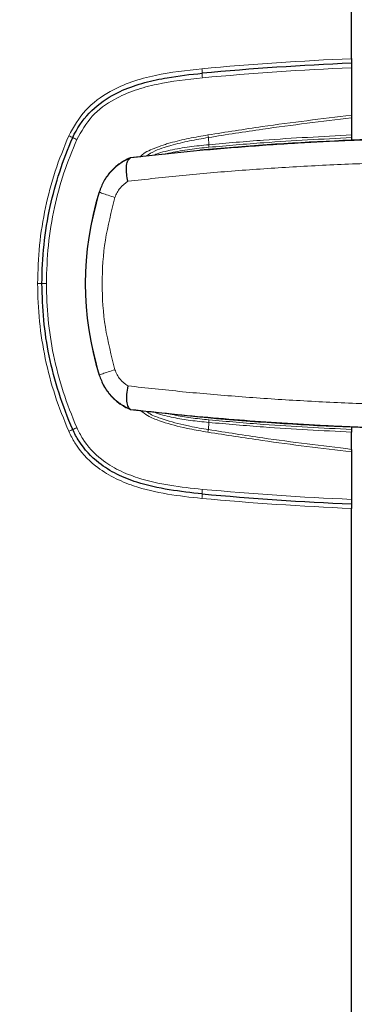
# Model space of a CAD drawing. Header units: millimetres. Extents: x 0 to 4205, y 0 to 2970.
# Tile 54 of 85: x 2038 to 2074, y 1817 to 1926. Entities that reach past the tile are written whole.
import ezdxf

# ---------------------------------------------------------------- set-up
doc = ezdxf.new("R2010")
doc.units = ezdxf.units.MM
doc.header["$LTSCALE"] = 5
doc.styles.add('SLDTEXTSTYLE0', font='TXT', dxfattribs={"width": 0.605})
doc.dimstyles.new('SLDDIMSTYLE0', dxfattribs={"dimtxt": 12.841593, "dimasz": 16.5, "dimexe": 0, "dimexo": 0.0625, "dimgap": 3.210398, "dimtad": 1, "dimdec": 0, "dimrnd": 1e-09, "dimzin": 12, "dimdsep": 46, "dimtxsty": 'SLDTEXTSTYLE0', "dimsah": 1, "dimcen": 0.09, "dimadec": 0, "dimazin": 3, "dimtfac": 1, "dimtdec": 1, "dimtofl": 0, "dimtmove": 0, "dimatfit": 3, "dimfxl": 1, "dimfrac": 2, "dimtolj": 1, "dimtzin": 12, "dimarcsym": 0})

# ---------------------------------------------------------------- blocks, each defined once
blk = doc.blocks.new('_D_7')
at = {"color": 7, "linetype": 'Continuous', "lineweight": 0}
for p, q in [((2163.82, 2742.16), (2159.41, 2742.16)), ((2159.41, 2742.16), (2159.41, 2722.44)), ((2198.12, 2742.16), (2202.53, 2742.16)), ((2202.53, 2742.16), (2202.53, 2722.44)), ((1950.03, 2550.64), (1950.03, 2724.5)), ((2399.56, 1699.78), (2399.56, 2724.5)), ((2159.41, 2722.44), (2163.82, 2722.44)), ((2202.53, 2722.44), (2198.12, 2722.44)), ((1950.03, 2719.5), (2399.56, 2719.5))]:
    blk.add_line(p, q, dxfattribs=at)
at = {"color": 7, "linetype": 'Continuous', "lineweight": 18}
for points in [[(1950.03, 2719.5), (1966.53, 2717), (1966.53, 2722)], [(2399.56, 2719.5), (2383.06, 2722), (2383.06, 2717)]]:
    blk.add_solid(points, dxfattribs=at)
at = {"color": 7, "linetype": 'Continuous', "lineweight": 18, "char_height": 13.229, "attachment_point": 1, "style": 'SLDTEXTSTYLE0'}
for s, insert in [('450', (2166.27, 2762.15)), ('17,7', (2163.82, 2739.49))]:
    blk.add_mtext(s, dxfattribs=dict(at, insert=insert))

msp = doc.modelspace()

# ---------------------------------------------------------------- linework, layer by layer
at = {"color": 7, "linetype": 'Continuous', "lineweight": 25}
for p, q in [((2074.09, 1921.38), (2074.09, 2381.96)), ((2074.09, 1920.38), (2074.09, 1915.16)), ((2074.09, 1914.88), (2074.09, 1912.99)), ((2074.09, 1912.7), (2074.09, 1912.41)), ((2057.39, 1911.3), (2049.74, 1910.48)), ((2049.78, 1910.48), (2049.73, 1910.46)), ((2049.78, 1910.48), (2049.74, 1910.48)), ((2049.78, 1882.85), (2049.73, 1882.88)), ((2049.74, 1882.85), (2057.39, 1882.03)), ((2049.78, 1882.85), (2049.74, 1882.85)), ((2074.09, 1880.93), (2074.09, 1880.64)), ((2074.09, 1878.46), (2074.09, 1880.35)), ((2074.09, 1878.18), (2074.09, 1872.96)), ((2074.09, 1716.72), (2074.09, 1871.96))]:
    msp.add_line(p, q, dxfattribs=at)
at = {"color": 8, "linetype": 'Continuous', "lineweight": 18}
for p, q in [((2058.34, 1912.71), (2058.38, 1911.92)), ((2046.34, 1906.72), (2046.32, 1906.72)), ((2046.34, 1886.62), (2046.32, 1886.62)), ((2058.34, 1880.63), (2058.38, 1881.42))]:
    msp.add_line(p, q, dxfattribs=at)
at = {"color": 8, "linetype": 'Continuous', "lineweight": 18, "flags": 128}
for points in [[(2040.03, 1896.67), (2040.02, 1896.67), (2039.99, 1896.67), (2039.94, 1896.67), (2039.89, 1896.67), (2039.81, 1896.67), (2039.73, 1896.67), (2039.64, 1896.67), (2039.54, 1896.67)], [(2040.51, 1896.67), (2040.41, 1896.67), (2040.32, 1896.67), (2040.24, 1896.67), (2040.17, 1896.67), (2040.11, 1896.67), (2040.06, 1896.67), (2040.03, 1896.67), (2040.03, 1896.67)]]:
    msp.add_lwpolyline(points, dxfattribs=at)
at = {"color": 8, "linetype": 'Continuous', "lineweight": 18}
for centre, radius, start, end in [((2088.13, 1588.67), 333, 92.4168, 95.2562), ((2054.06, 1919.82), 3.6, 359.2839, 7.235), ((2088.1, 1588.67), 332, 92.418, 95.2562), ((2061.25, 1919.73), 3.6, 179.2839, 187.235), ((2039.65, 1905.1), 8.47, 63.6581, 66.9314), ((2047.17, 1920.29), 8.47, 243.6581, 246.9314), ((2066.88, 1914.37), 8.7, 189.0681, 190.9508), ((2066.96, 1912.45), 8.59, 183.4822, 185.3661), ((2066.96, 1880.89), 8.59, 174.6342, 176.5182), ((2039.65, 1888.24), 8.47, 293.0686, 296.3419), ((2047.17, 1873.05), 8.47, 113.0686, 116.3419), ((2066.88, 1878.97), 8.71, 169.0497, 170.9321), ((2054.06, 1873.52), 3.6, 352.765, 0.7161), ((2061.25, 1873.61), 3.6, 172.765, 180.7161), ((2088.1, 2204.67), 332, 264.7438, 267.582), ((2088.13, 2204.67), 333, 264.7438, 267.5832)]:
    msp.add_arc(centre, radius, start, end, dxfattribs=at)
at = {"color": 7, "linetype": 'Continuous', "lineweight": 25}
for centre, radius, start, end in [((2088.11, 1588.67), 332.5, 92.4174, 95.2562), ((2087.07, 1589.06), 323.61, 90, 95.2616), ((2078.82, 1896.67), 34.02, 162.8164, 197.1836), ((2087.07, 2204.27), 323.61, 264.7384, 270), ((2088.11, 2204.67), 332.5, 264.7438, 267.5826)]:
    msp.add_arc(centre, radius, start, end, dxfattribs=at)
for points, knots in [([(2074.09, 1921.38), (2074.09, 1921.32), (2074.09, 1921.21), (2074.09, 1921.06), (2074.09, 1920.95), (2074.09, 1920.89), (2074.09, 1920.88), (2074.09, 1920.88)], [0, 0, 0, 0, 0.214846, 0.4297007, 0.644354, 0.8588762, 1, 1, 1, 1]), ([(2074.09, 1920.88), (2074.09, 1920.87), (2074.09, 1920.86), (2074.09, 1920.77), (2074.09, 1920.65), (2074.09, 1920.51), (2074.09, 1920.41), (2074.09, 1920.38)], [0, 0, 0, 0, 0.214695, 0.429397, 0.643953, 0.858492, 1, 1, 1, 1]), ([(2043.41, 1912.7), (2043.41, 1912.7), (2043.85, 1913.69), (2045.09, 1915.51), (2047.52, 1917.33), (2050.09, 1918.43), (2052.15, 1918.97), (2054.67, 1919.45), (2056.37, 1919.66), (2057.65, 1919.77), (2057.65, 1919.77)], [0, 0, 0, 0, 0.000004, 0.194165, 0.386343, 0.538015, 0.693575, 0.767764, 0.999996, 1, 1, 1, 1]), ([(2074.09, 1915.16), (2074.09, 1915.11), (2074.09, 1915.01), (2074.09, 1914.92), (2074.09, 1914.88), (2074.09, 1914.88)], [0, 0, 0, 0, 0.495814, 0.925543, 1, 1, 1, 1]), ([(2040.03, 1896.67), (2040.03, 1896.67), (2040.03, 1898.09), (2040.18, 1900.93), (2040.85, 1905.05), (2041.92, 1908.99), (2042.87, 1911.48), (2043.41, 1912.7), (2043.41, 1912.7)], [0, 0, 0, 0, 0.000004, 0.258256, 0.516507, 0.757023, 0.999996, 1, 1, 1, 1]), ([(2074.09, 1912.99), (2074.09, 1912.95), (2074.09, 1912.88), (2074.09, 1912.78), (2074.09, 1912.72), (2074.09, 1912.7)], [0, 0, 0, 0, 0.4287473, 0.8574811, 1, 1, 1, 1]), ([(2049.55, 1910.41), (2049.19, 1910.22), (2048.48, 1909.84), (2047.56, 1908.99), (2046.79, 1907.96), (2046.48, 1907.13), (2046.32, 1906.72)], [0, 0, 0, 0, 0.247068, 0.482062, 0.743335, 1, 1, 1, 1]), ([(2049.49, 1907.91), (2049.44, 1908.17), (2049.33, 1908.72), (2049.31, 1909.5), (2049.42, 1910.18), (2049.62, 1910.36), (2049.73, 1910.46)], [0, 0, 0, 0, 0.211513, 0.449617, 0.712945, 1, 1, 1, 1]), ([(2049.55, 1910.41), (2049.6, 1910.43), (2049.71, 1910.48), (2049.73, 1910.48), (2049.74, 1910.48)], [0, 0, 0, 0, 0.498101, 1, 1, 1, 1]), ([(2043.41, 1880.64), (2043.41, 1880.64), (2042.84, 1881.94), (2041.83, 1884.6), (2040.78, 1888.64), (2040.14, 1892.67), (2040.06, 1895.33), (2040.03, 1896.67)], [0, 0, 0, 0, 0.000004, 0.258254, 0.516504, 0.757022, 1, 1, 1, 1]), ([(2046.32, 1886.62), (2046.48, 1886.21), (2046.79, 1885.38), (2047.56, 1884.35), (2048.48, 1883.49), (2049.18, 1883.12), (2049.55, 1882.93)], [0, 0, 0, 0, 0.256283, 0.517196, 0.752466, 1, 1, 1, 1]), ([(2049.49, 1885.43), (2049.43, 1885.11), (2049.31, 1884.49), (2049.32, 1883.7), (2049.45, 1883.11), (2049.64, 1882.95), (2049.73, 1882.88)], [0, 0, 0, 0, 0.256497, 0.500407, 0.753241, 1, 1, 1, 1]), ([(2049.55, 1882.93), (2049.6, 1882.9), (2049.71, 1882.86), (2049.73, 1882.85), (2049.74, 1882.85)], [0, 0, 0, 0, 0.498101, 1, 1, 1, 1]), ([(2057.65, 1873.57), (2057.65, 1873.57), (2056.45, 1873.68), (2054.02, 1873.97), (2050.86, 1874.64), (2048.25, 1875.67), (2045.99, 1877.06), (2044.36, 1878.82), (2043.61, 1880.2), (2043.41, 1880.64), (2043.41, 1880.64)], [0, 0, 0, 0, 0.000004, 0.217751, 0.437906, 0.578675, 0.719044, 0.912499, 0.999996, 1, 1, 1, 1]), ([(2074.09, 1880.64), (2074.09, 1880.59), (2074.09, 1880.5), (2074.09, 1880.41), (2074.09, 1880.36), (2074.09, 1880.35)], [0, 0, 0, 0, 0.42917, 0.858358, 1, 1, 1, 1]), ([(2074.09, 1878.46), (2074.09, 1878.42), (2074.09, 1878.35), (2074.09, 1878.24), (2074.09, 1878.19), (2074.09, 1878.18)], [0, 0, 0, 0, 0.495855, 0.924928, 1, 1, 1, 1]), ([(2074.09, 1872.96), (2074.09, 1872.91), (2074.09, 1872.79), (2074.09, 1872.65), (2074.09, 1872.53), (2074.09, 1872.47), (2074.09, 1872.47), (2074.09, 1872.46)], [0, 0, 0, 0, 0.2148458, 0.4297005, 0.6443536, 0.8588761, 1, 1, 1, 1]), ([(2074.09, 1872.46), (2074.09, 1872.46), (2074.09, 1872.45), (2074.09, 1872.36), (2074.09, 1872.23), (2074.09, 1872.09), (2074.09, 1872), (2074.09, 1871.96)], [0, 0, 0, 0, 0.2146952, 0.4293973, 0.6439525, 0.8584915, 1, 1, 1, 1])]:
    msp.add_open_spline(points, degree=3, knots=knots, dxfattribs=at)
at = {"color": 8, "linetype": 'Continuous', "lineweight": 18}
for points, knots in [([(2042.97, 1912.9), (2043.54, 1913.89), (2044.66, 1915.86), (2047.26, 1917.74), (2049.92, 1918.9), (2053.31, 1919.79), (2055.92, 1920.08), (2057.63, 1920.27)], [0, 0, 0, 0, 0.195981, 0.391397, 0.544163, 0.700927, 1, 1, 1, 1]), ([(2057.68, 1919.28), (2056.01, 1919.09), (2053.5, 1918.81), (2050.25, 1917.96), (2047.79, 1916.9), (2045.39, 1915.18), (2044.37, 1913.39), (2043.85, 1912.5)], [0, 0, 0, 0, 0.312664, 0.466973, 0.620787, 0.810082, 1, 1, 1, 1]), ([(2058.29, 1912.99), (2060.28, 1913.31), (2065.53, 1914.13), (2070.81, 1914.77), (2074.09, 1915.16)], [0, 0, 0, 0, 0.379623, 1, 1, 1, 1]), ([(2074.09, 1914.88), (2070.83, 1914.48), (2065.56, 1913.85), (2060.33, 1913.03), (2058.34, 1912.71)], [0, 0, 0, 0, 0.619513, 1, 1, 1, 1]), ([(2039.54, 1896.67), (2039.59, 1898.07), (2039.67, 1900.88), (2040.36, 1905.01), (2041.4, 1909.05), (2042.45, 1911.61), (2042.97, 1912.9)], [0, 0, 0, 0, 0.251792, 0.503587, 0.750462, 1, 1, 1, 1]), ([(2043.85, 1912.5), (2043.36, 1911.29), (2042.36, 1908.85), (2041.33, 1904.95), (2040.64, 1900.88), (2040.55, 1898.07), (2040.51, 1896.67)], [0, 0, 0, 0, 0.240516, 0.483492, 0.741743, 1, 1, 1, 1]), ([(2087.59, 1912.67), (2086.64, 1912.67), (2084.77, 1912.66), (2081.97, 1912.62), (2079.19, 1912.56), (2076.43, 1912.48), (2073.69, 1912.37), (2070.95, 1912.25), (2067.03, 1912.03), (2061.96, 1911.68), (2055.82, 1911.15), (2051.8, 1910.71), (2049.78, 1910.48)], [0, 0, 0, 0, 0.072813, 0.144259, 0.216221, 0.286935, 0.358007, 0.428261, 0.500614, 0.665989, 0.83185, 1, 1, 1, 1]), ([(2050.84, 1910.6), (2050.86, 1910.63), (2051.26, 1911.07), (2052.19, 1911.44), (2053.11, 1911.8), (2053.7, 1911.99), (2054.64, 1912.27), (2055.85, 1912.55), (2057.24, 1912.82), (2057.94, 1912.94), (2058.29, 1912.99)], [0, 0, 0, 0, 0.013354, 0.225968, 0.360635, 0.394278, 0.461568, 0.730848, 0.865426, 1, 1, 1, 1]), ([(2058.34, 1912.71), (2057.99, 1912.65), (2057.29, 1912.54), (2055.91, 1912.27), (2054.72, 1911.99), (2053.79, 1911.72), (2053.21, 1911.53), (2052.43, 1911.27), (2051.81, 1910.88), (2051.49, 1910.67)], [0, 0, 0, 0, 0.146938, 0.293691, 0.586353, 0.659133, 0.695437, 0.839915, 1, 1, 1, 1]), ([(2058.38, 1911.92), (2060.39, 1912.1), (2065.62, 1912.56), (2070.86, 1912.82), (2074.09, 1912.99)], [0, 0, 0, 0, 0.384942, 1, 1, 1, 1]), ([(2074.09, 1912.7), (2070.87, 1912.54), (2065.63, 1912.27), (2060.41, 1911.82), (2058.4, 1911.64)], [0, 0, 0, 0, 0.614859, 1, 1, 1, 1]), ([(2052.3, 1910.76), (2052.39, 1910.8), (2052.81, 1910.99), (2053.43, 1911.15), (2054.66, 1911.44), (2055.9, 1911.64), (2057.32, 1911.82), (2058.03, 1911.89), (2058.38, 1911.92)], [0, 0, 0, 0, 0.0477166, 0.2230712, 0.3100088, 0.6558881, 0.828067, 1, 1, 1, 1]), ([(2058.4, 1911.64), (2058.05, 1911.61), (2057.34, 1911.54), (2055.94, 1911.37), (2054.72, 1911.15), (2053.83, 1910.96), (2053.65, 1910.91), (2053.63, 1910.9)], [0, 0, 0, 0, 0.219922, 0.43985, 0.879954, 0.989922, 1, 1, 1, 1]), ([(2049.73, 1910.46), (2049.34, 1910.26), (2048.57, 1909.88), (2047.6, 1909), (2046.82, 1907.95), (2046.5, 1907.13), (2046.34, 1906.72)], [0, 0, 0, 0, 0.254507, 0.493786, 0.749453, 1, 1, 1, 1]), ([(2087.7, 1910.08), (2085.54, 1910.07), (2081.17, 1910.04), (2074.58, 1909.84), (2068.04, 1909.53), (2061.67, 1909.1), (2055.49, 1908.57), (2051.49, 1908.13), (2049.49, 1907.91)], [0, 0, 0, 0, 0.165197, 0.333841, 0.502864, 0.670375, 0.835862, 1, 1, 1, 1]), ([(2049.49, 1907.91), (2049.18, 1907.68), (2048.71, 1907.35), (2048.27, 1906.68), (2048.13, 1906.31), (2048.06, 1906.12)], [0, 0, 0, 0, 0.499217, 0.750191, 1, 1, 1, 1]), ([(2046.34, 1906.72), (2045.92, 1905.1), (2045.05, 1901.8), (2044.71, 1896.66), (2045.05, 1891.51), (2045.92, 1888.23), (2046.34, 1886.62)], [0, 0, 0, 0, 0.245682, 0.501177, 0.754932, 1, 1, 1, 1]), ([(2048.06, 1906.12), (2047.8, 1906.21), (2047.27, 1906.38), (2046.56, 1906.62), (2046.43, 1906.68), (2046.34, 1906.72)], [0, 0, 0, 0, 0.280756, 0.561522, 1, 1, 1, 1]), ([(2048.06, 1906.12), (2047.66, 1904.57), (2046.86, 1901.46), (2046.55, 1896.66), (2046.86, 1891.85), (2047.66, 1888.76), (2048.06, 1887.21)], [0, 0, 0, 0, 0.250305, 0.501179, 0.750367, 1, 1, 1, 1]), ([(2042.97, 1880.44), (2042.44, 1881.74), (2041.39, 1884.34), (2040.34, 1888.4), (2039.67, 1892.52), (2039.58, 1895.28), (2039.54, 1896.67)], [0, 0, 0, 0, 0.251793, 0.503586, 0.750462, 1, 1, 1, 1]), ([(2040.51, 1896.67), (2040.55, 1895.36), (2040.62, 1892.74), (2041.26, 1888.75), (2042.27, 1884.75), (2043.32, 1882.15), (2043.85, 1880.85)], [0, 0, 0, 0, 0.240519, 0.483497, 0.741748, 1, 1, 1, 1]), ([(2048.06, 1887.21), (2047.8, 1887.13), (2047.27, 1886.96), (2046.56, 1886.71), (2046.43, 1886.65), (2046.34, 1886.62)], [0, 0, 0, 0, 0.280756, 0.561522, 1, 1, 1, 1]), ([(2046.34, 1886.62), (2046.5, 1886.21), (2046.82, 1885.38), (2047.61, 1884.34), (2048.57, 1883.46), (2049.34, 1883.07), (2049.73, 1882.88)], [0, 0, 0, 0, 0.250862, 0.506912, 0.745856, 1, 1, 1, 1]), ([(2048.06, 1887.21), (2048.13, 1887.03), (2048.27, 1886.65), (2048.71, 1885.99), (2049.18, 1885.65), (2049.49, 1885.43)], [0, 0, 0, 0, 0.251525, 0.500994, 1, 1, 1, 1]), ([(2049.49, 1885.43), (2051.49, 1885.21), (2055.49, 1884.77), (2061.67, 1884.24), (2068.04, 1883.81), (2074.58, 1883.49), (2081.17, 1883.29), (2085.54, 1883.27), (2087.7, 1883.25)], [0, 0, 0, 0, 0.164136, 0.329629, 0.497144, 0.666166, 0.834803, 1, 1, 1, 1]), ([(2049.78, 1882.85), (2051.28, 1882.68), (2054.28, 1882.35), (2058.85, 1881.92), (2063.49, 1881.55), (2067.43, 1881.29), (2070.61, 1881.11), (2073.01, 1880.99), (2075.41, 1880.89), (2077.81, 1880.81), (2080.25, 1880.75), (2082.68, 1880.7), (2085.14, 1880.67), (2086.77, 1880.67), (2087.59, 1880.67)], [0, 0, 0, 0, 0.124903, 0.249652, 0.374372, 0.499405, 0.562849, 0.62447, 0.686253, 0.749196, 0.810301, 0.874323, 0.93706, 1, 1, 1, 1]), ([(2058.29, 1880.35), (2057.61, 1880.46), (2056.7, 1880.62), (2054.91, 1881), (2053.36, 1881.43), (2051.76, 1882.04), (2051.13, 1882.53), (2050.88, 1882.73)], [0, 0, 0, 0, 0.263486, 0.351244, 0.698873, 0.879354, 1, 1, 1, 1]), ([(2051.47, 1882.67), (2051.58, 1882.59), (2052.05, 1882.23), (2053.47, 1881.71), (2054.99, 1881.28), (2056.76, 1880.9), (2057.66, 1880.74), (2058.34, 1880.63)], [0, 0, 0, 0, 0.055666, 0.246192, 0.619793, 0.714643, 1, 1, 1, 1]), ([(2058.38, 1881.42), (2057.71, 1881.48), (2056.72, 1881.58), (2055.11, 1881.82), (2053.86, 1882.08), (2052.82, 1882.35), (2052.42, 1882.53), (2052.32, 1882.58)], [0, 0, 0, 0, 0.3266534, 0.4801553, 0.7890457, 0.9451041, 1, 1, 1, 1]), ([(2053.67, 1882.43), (2054.27, 1882.3), (2055.17, 1882.1), (2056.76, 1881.87), (2057.73, 1881.77), (2058.4, 1881.7)], [0, 0, 0, 0, 0.383834, 0.580487, 1, 1, 1, 1]), ([(2074.09, 1880.35), (2070.86, 1880.52), (2065.62, 1880.78), (2060.39, 1881.24), (2058.38, 1881.42)], [0, 0, 0, 0, 0.615056, 1, 1, 1, 1]), ([(2058.4, 1881.7), (2060.41, 1881.52), (2065.63, 1881.07), (2070.87, 1880.8), (2074.09, 1880.64)], [0, 0, 0, 0, 0.385143, 1, 1, 1, 1]), ([(2057.63, 1873.07), (2056.36, 1873.2), (2053.83, 1873.48), (2050.55, 1874.22), (2047.89, 1875.3), (2045.59, 1876.76), (2043.91, 1878.56), (2043.19, 1880.01), (2042.97, 1880.44)], [0, 0, 0, 0, 0.221607, 0.44358, 0.581512, 0.719096, 0.916166, 1, 1, 1, 1]), ([(2043.85, 1880.85), (2044.06, 1880.43), (2044.73, 1879.1), (2046.31, 1877.44), (2048.47, 1876.11), (2051, 1875.12), (2054.1, 1874.45), (2056.49, 1874.19), (2057.68, 1874.06)], [0, 0, 0, 0, 0.085474, 0.275105, 0.414578, 0.554462, 0.777395, 1, 1, 1, 1]), ([(2074.09, 1878.18), (2070.81, 1878.57), (2065.53, 1879.21), (2060.28, 1880.03), (2058.29, 1880.35)], [0, 0, 0, 0, 0.620375, 1, 1, 1, 1]), ([(2058.34, 1880.63), (2060.33, 1880.32), (2065.56, 1879.49), (2070.83, 1878.86), (2074.09, 1878.46)], [0, 0, 0, 0, 0.38049, 1, 1, 1, 1])]:
    msp.add_open_spline(points, degree=3, knots=knots, dxfattribs=at)

# ---------------------------------------------------------------- dimensions: what is measured, and where the dimension line sits
at = {"color": 7, "linetype": 'Continuous', "lineweight": 18}
dim = msp.add_linear_dim(base=(2399.56, 2719.5), p1=(1950.03, 2550.64), p2=(2399.56, 1699.78), dimstyle='SLDDIMSTYLE0', dxfattribs=at)
dim.commit()
dim.dimension.update_dxf_attribs({"geometry": '_D_7', "text_midpoint": (2180.97, 2719.5), "dimtype": 160})

doc.saveas('drawing.dxf')
